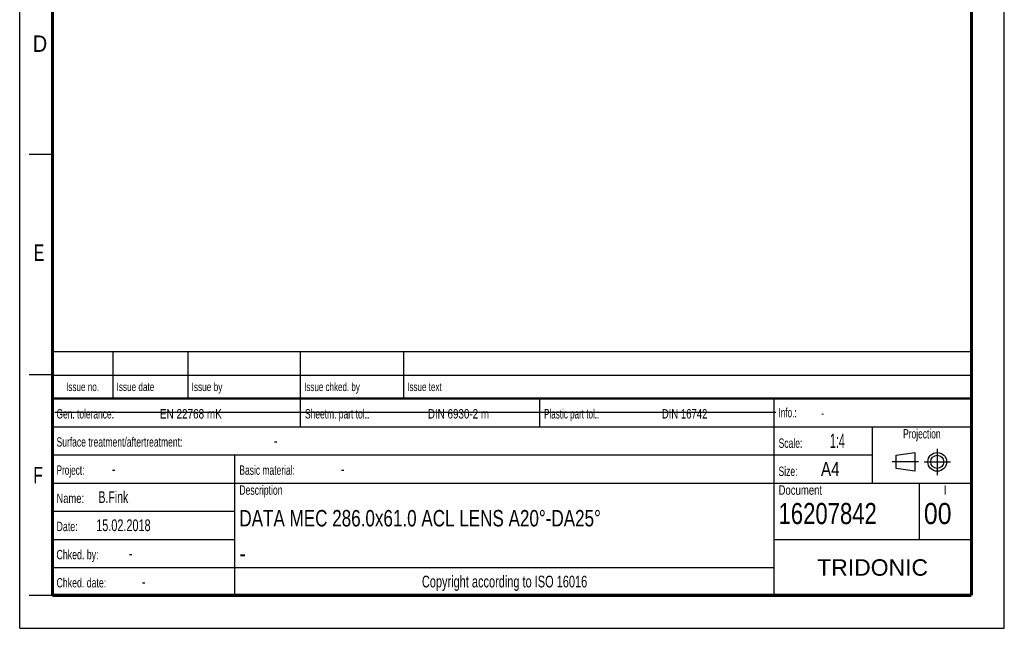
# Model space of a CAD drawing. Header units: millimetres. Extents: x 0 to 210, y 0 to 297.
# Tile 1 of 31: x 0 to 210, y 0 to 130. Entities that reach past the tile are written whole.
import ezdxf
from ezdxf.enums import TextEntityAlignment as Align

# ---------------------------------------------------------------- set-up
doc = ezdxf.new("R2010")
doc.units = ezdxf.units.MM
doc.header["$LTSCALE"] = 19.36
doc.linetypes.add('CENTER', pattern=[0.6, 0.375, -0.075, 0.075, -0.075])
doc.layers.get('0').update_dxf_attribs({"linetype": 'CONTINUOUS'})
doc.layers.add('DEFAULT_1', color=7, linetype='CENTER')
doc.layers.add('Z_NOTICE', color=7, linetype='CONTINUOUS')
doc.styles.get("Standard").update_dxf_attribs({"font": 'txt', "width": 0.7})
doc.styles.add('TEXTSTYLE_2', font='txt', dxfattribs={"width": 0.75})
doc.styles.add('TEXTSTYLE_5', font='arial.ttf')

# ---------------------------------------------------------------- blocks, each defined once
blk = doc.blocks.new('PROJEKTIONSMETHODE_BL0', base_point=(192.31, 35.47))
at = {"color": 2, "linetype": 'CONTINUOUS'}
for p, q in [((186.91, 36.87), (190.91, 37.47)), ((186.91, 34.07), (186.91, 36.87)), ((190.91, 37.47), (190.91, 33.47)), ((190.91, 33.47), (186.91, 34.07))]:
    blk.add_line(p, q, dxfattribs=at)
for radius in [2, 1.4]:
    blk.add_circle((195.71, 35.47), radius, dxfattribs=at)
at = {"layer": 'DEFAULT_1', "color": 2, "linetype": 'CENTER'}
for p, q in [((195.71, 38.27), (195.71, 32.67)), ((191.71, 35.47), (186.11, 35.47)), ((192.91, 35.47), (198.5, 35.47))]:
    blk.add_line(p, q, dxfattribs=at)

msp = doc.modelspace()

# ---------------------------------------------------------------- linework, layer by layer
at = {"color": 2, "linetype": 'CONTINUOUS'}
for p, q in [((0, 0), (0, 297)), ((210, 0), (210, 297)), ((7, 101), (2, 101)), ((6.91362, 48.96015), (6.91362, 58.96015)), ((6.91362, 58.96015), (202.91362, 58.96015)), ((19.91362, 48.96015), (19.91362, 58.96015)), ((35.91362, 48.96015), (35.91362, 58.96015)), ((59.91362, 48.96015), (59.91362, 58.96015)), ((81.91362, 48.96015), (81.91362, 58.96015)), ((202.91362, 48.96015), (202.91362, 58.96015)), ((7, 54), (2, 54)), ((6.91362, 53.96015), (202.91362, 53.96015)), ((6.91355, 6.96013), (6.91355, 48.96013)), ((6.91355, 48.96013), (202.91355, 48.96013)), ((6.91362, 48.96015), (202.91362, 48.96015)), ((59.91355, 42.96013), (59.91355, 48.96013)), ((110.91355, 42.96013), (110.91355, 48.96013)), ((160.91355, 6.96013), (160.91355, 48.96013)), ((202.91355, 6.96013), (202.91355, 48.96013)), ((6.91355, 42.96013), (202.91355, 42.96013)), ((181.91355, 30.96013), (181.91355, 42.96013)), ((6.91355, 36.96013), (181.91355, 36.96013)), ((45.91355, 6.96013), (45.91355, 36.96013)), ((6.91355, 30.96013), (202.91355, 30.96013)), ((191.91355, 18.96013), (191.91355, 30.96013)), ((6.91355, 24.96013), (45.91355, 24.96013)), ((6.91355, 18.96013), (45.91355, 18.96013)), ((160.91355, 18.96013), (202.91355, 18.96013)), ((6.91355, 12.96013), (160.91355, 12.96013)), ((7, 7), (2, 7)), ((6.91355, 6.96013), (202.91355, 6.96013)), ((0, 0), (210, 0))]:
    msp.add_line(p, q, dxfattribs=at)
at = {"color": 7, "linetype": 'CONTINUOUS'}
msp.add_line((7.46812, 46.04239), (161.26812, 46.04239), dxfattribs=at)
for points, const_width in [([(7, 7), (7, 290)], 0.7), ([(203, 7), (203, 290)], 0.7), ([(7, 49), (203, 49)], 0.5), ([(7, 7), (203, 7)], 0.7)]:
    msp.add_lwpolyline(points, dxfattribs=dict(at, const_width=const_width))

# ---------------------------------------------------------------- block references
at = {"color": 2, "linetype": 'CONTINUOUS'}
msp.add_blockref('PROJEKTIONSMETHODE_BL0', (192.30508, 35.46975), dxfattribs=at)

# ---------------------------------------------------------------- texts
at = {"color": 5, "linetype": 'CONTINUOUS', "style": 'TEXTSTYLE_2'}
for s, width, p in [('D', 0.904762, (2.80729, 122.85717)), ('E', 0.714286, (3.00245, 78.30247)), ('F', 0.714286, (2.92219, 30.89704))]:
    msp.add_text(s, height=3.5, dxfattribs=dict(at, width=width)).set_placement(p)
at = {"layer": 'Z_NOTICE', "color": 5, "linetype": 'CONTINUOUS', "style": 'TEXTSTYLE_2'}
for s, height, width, p in [('Issue date ', 1.8, 0.725108, (20.66362, 50.56015)), ('Issue by ', 1.8, 0.732804, (36.66362, 50.56015)), ('Issue chked. by', 1.8, 0.711111, (60.66362, 50.56015)), ('Issue text ', 1.8, 0.712121, (82.66362, 50.56015)), ('Gen. tolerance:', 2, 0.669841, (7.85105, 44.71013)), ('EN 22768 mK', 2, 0.792208, (29.91057, 44.71013)), ('Sheetm. part tol.:', 2, 0.67328, (60.85105, 44.71013)), ('DIN 6930-2 m', 2, 0.78373, (87.05343, 44.71013)), ('Plastic part tol.:', 2, 0.642857, (111.85105, 44.71013)), ('DIN 16742', 2, 0.759259, (136.95819, 44.71013)), ('Info.: ', 2, 0.64966, (161.85105, 44.96013)), ('Surface treatment/aftertreatment: ', 2, 0.681373, (7.85105, 38.71013)), ('Scale:  ', 2, 0.684524, (161.85105, 38.46013)), ('1:4', 3, 0.571429, (172.80343, 38.46013)), ('-', 2.5, 0.714286, (54.18438, 38.71013)), ('Project: ', 2, 0.656085, (7.85105, 32.71013)), ('-', 2.5, 0.714286, (19.66057, 32.71013)), ('Basic material: ', 2, 0.675595, (46.85105, 32.71013)), ('-', 2.5, 0.714286, (68.47009, 32.71013)), ('Size: ', 2, 0.678571, (161.85105, 32.46013)), (' A4', 3, 0.809524, (169.9939, 32.46013)), ('B.Fink', 2.5, 0.670635, (16.80343, 26.71013)), ('Description', 2, 0.688312, (46.85105, 28.46013)), ('Document', 2, 0.761905, (161.85105, 28.46013)), ('Name: ', 2, 0.746032, (7.85105, 26.71013)), ('16207842', 4.5, 0.782738, (161.85105, 22.21013)), ('00', 4.5, 0.880952, (192.85105, 22.21013)), ('15.02.2018', 2.5, 0.692857, (16.32724, 20.71013)), ('Date: ', 2, 0.706349, (7.85105, 20.71013)), ('Chked. by: ', 2, 0.701299, (7.85105, 14.71013)), ('-', 2.5, 0.714286, (23.27962, 14.71013)), ('Chked. date: ', 2, 0.699634, (7.85105, 8.71013)), ('-', 2.5, 0.714286, (26.04152, 8.71013))]:
    msp.add_text(s, height=height, dxfattribs=dict(at, width=width)).set_placement(p)
for s, height, width, p in [('Issue no.', 1.8, 0.719577, (13.41362, 50.56015)), ('Projection', 2, 0.671429, (192.41355, 40.46013)), ('I', 2, 0.833333, (197.41355, 28.46013)), ('Copyright according to ISO 16016', 2.5, 0.700149, (103.41355, 8.71013))]:
    msp.add_text(s, height=height, dxfattribs=dict(at, width=width)).set_placement(p, align=Align.CENTER)
at = {"layer": 'Z_NOTICE', "color": 5, "linetype": 'CONTINUOUS', "width": 0.714286}
msp.add_text('-', height=1.8, dxfattribs=at).set_placement((170.94628, 44.96013))
at = {"layer": 'Z_NOTICE', "color": 7, "linetype": 'CONTINUOUS', "style": 'TEXTSTYLE_2'}
for s, width, p in [('DATA MEC 286.0x61.0 ACL LENS A20°-DA25°', 0.777167, (46.85105, 21.71013)), ('-', 0.904762, (46.85105, 14.21013))]:
    msp.add_text(s, height=3.5, dxfattribs=dict(at, width=width)).set_placement(p)
at = {"layer": 'Z_NOTICE', "color": 5, "linetype": 'CONTINUOUS', "style": 'TEXTSTYLE_5'}
msp.add_text('TRIDONIC', height=3.5, dxfattribs=at).set_placement((181.91355, 11.21013), align=Align.CENTER)

doc.saveas('drawing.dxf')
